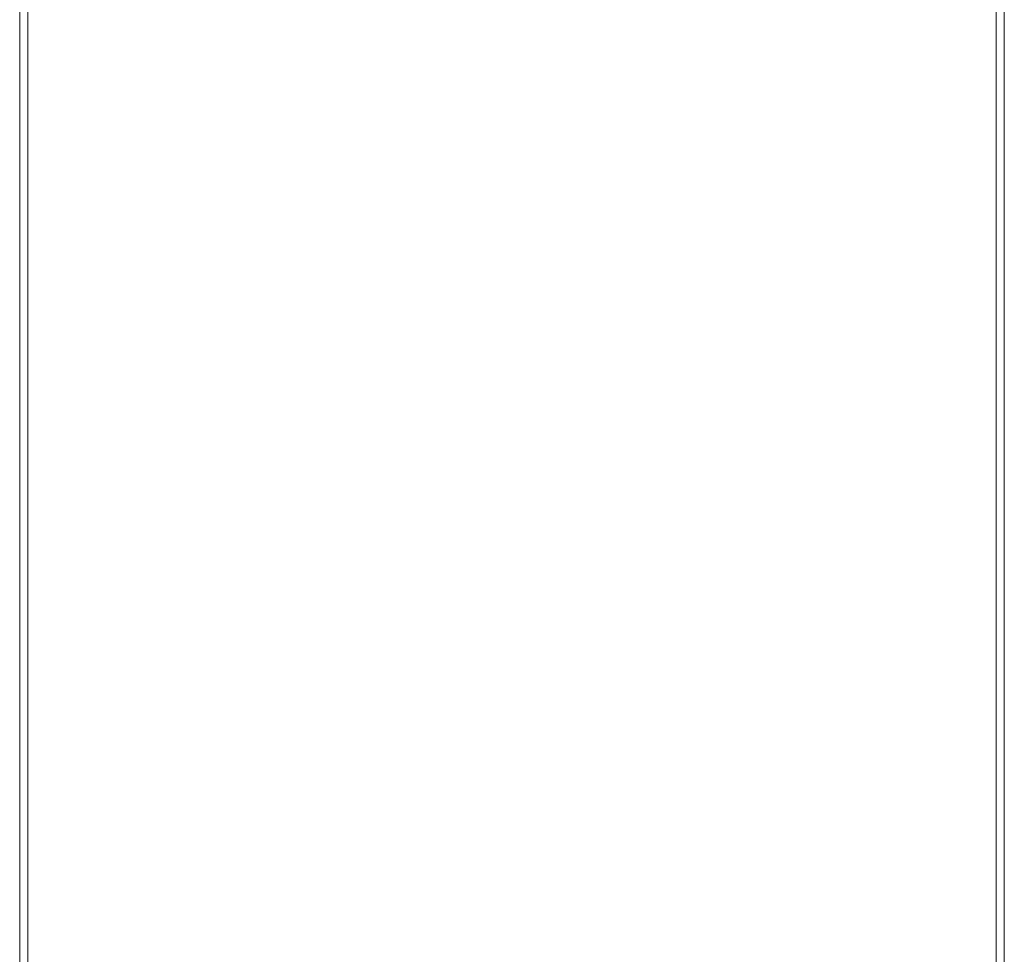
# Model space of a CAD drawing. Header units: inches. Extents: x 361 to 802, y -362 to 528.
# Tile 251 of 256: x 631 to 643, y 457 to 469. Entities that reach past the tile are written whole.
import ezdxf

# ---------------------------------------------------------------- set-up
doc = ezdxf.new("R2010")
doc.units = ezdxf.units.IN
doc.header["$MEASUREMENT"] = 0
doc.layers.add('E-CABL-TRAY', color=211, linetype='Continuous', lineweight=20)

msp = doc.modelspace()

# ---------------------------------------------------------------- meshes
at = {"layer": 'E-CABL-TRAY'}
mesh = msp.add_polyface(dxfattribs=at)
corners = [(631.394, 304.312, 184.5), (631.494, 304.312, 184.5), (631.494, 518.647, 184.5), (631.394, 518.647, 184.5)]
mesh.append_faces([[corners[k] for k in face] for face in [(0, 1, 2, 3)]])
mesh = msp.add_polyface(dxfattribs=at)
corners = [(631.394, 304.312, 180.5), (631.394, 304.312, 184.5), (631.394, 518.647, 184.5), (631.394, 518.647, 180.5)]
mesh.append_faces([[corners[k] for k in face] for face in [(3, 0, 1, 2)]])
mesh = msp.add_polyface(dxfattribs=at)
corners = [(643.394, 304.312, 180.5), (631.394, 304.312, 180.5), (631.394, 518.647, 180.5), (643.394, 518.647, 180.5)]
mesh.append_faces([[corners[k] for k in face] for face in [(0, 1, 2, 3)]])
mesh = msp.add_polyface(dxfattribs=at)
corners = [(631.494, 304.312, 180.6), (643.294, 304.312, 180.6), (643.294, 518.647, 180.6), (631.494, 518.647, 180.6)]
mesh.append_faces([[corners[k] for k in face] for face in [(0, 1, 2, 3)]])
mesh = msp.add_polyface(dxfattribs=at)
corners = [(631.494, 304.312, 184.5), (631.494, 304.312, 180.6), (631.494, 518.647, 180.6), (631.494, 518.647, 184.5)]
mesh.append_faces([[corners[k] for k in face] for face in [(0, 1, 2, 3)]])
mesh = msp.add_polyface(dxfattribs=at)
corners = [(643.294, 304.312, 184.5), (643.394, 304.312, 184.5), (643.394, 518.647, 184.5), (643.294, 518.647, 184.5)]
mesh.append_faces([[corners[k] for k in face] for face in [(0, 1, 2, 3)]])
mesh = msp.add_polyface(dxfattribs=at)
corners = [(643.294, 304.312, 180.6), (643.294, 304.312, 184.5), (643.294, 518.647, 184.5), (643.294, 518.647, 180.6)]
mesh.append_faces([[corners[k] for k in face] for face in [(0, 1, 2, 3)]])
mesh = msp.add_polyface(dxfattribs=at)
corners = [(643.394, 304.312, 184.5), (643.394, 304.312, 180.5), (643.394, 518.647, 180.5), (643.394, 518.647, 184.5)]
mesh.append_faces([[corners[k] for k in face] for face in [(3, 0, 1, 2)]])

doc.saveas('drawing.dxf')
